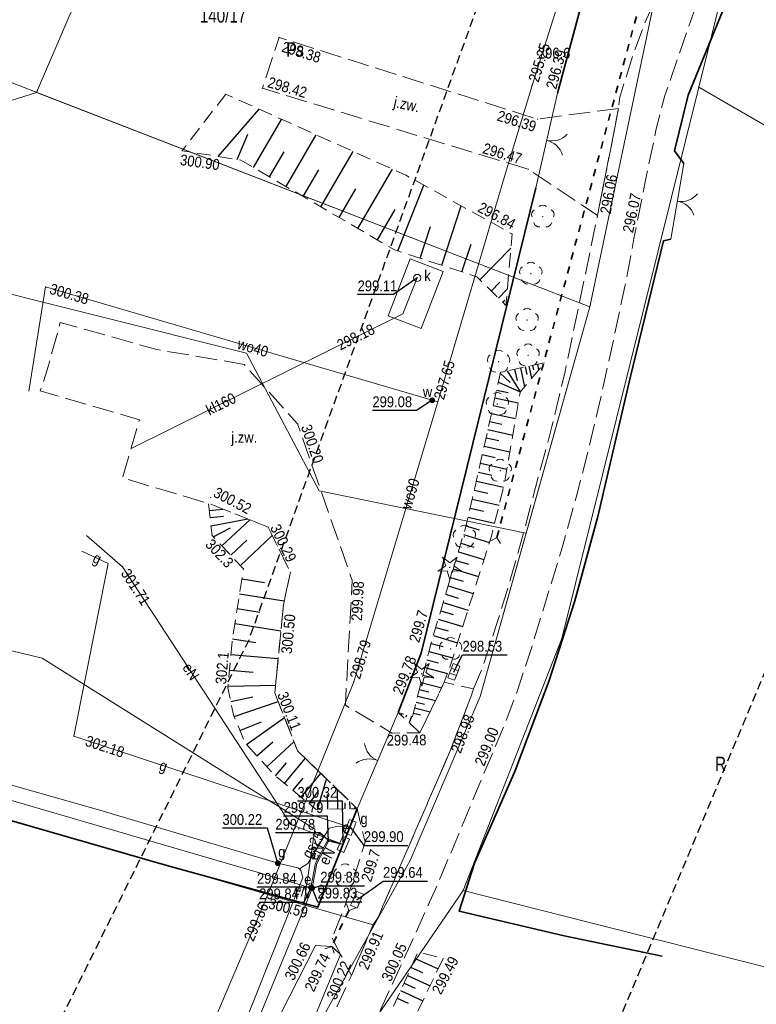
# Model space of a CAD drawing. Header units: metres. Extents: x 7423100 to 7429434, y 5527887 to 5533362.
# Tile 26 of 43: x 7427163 to 7427214, y 5531581 to 5531649. Entities that reach past the tile are written whole.
import ezdxf
from ezdxf.enums import TextEntityAlignment as Align

# ---------------------------------------------------------------- set-up
doc = ezdxf.new("R2010")
doc.units = ezdxf.units.M
doc.header["$MEASUREMENT"] = 0
for name, pattern in [('1.0_0.5', [1.5, 1, -0.5]), ('1.5_0.5', [2, 1.5, -0.5]), ('2', [0.9, 0.6, -0.3]), ('219-500', [0]), ('otkz_500', [1, 0.5, -0.5]), ('otob_500', [0])]:
    doc.linetypes.add(name, pattern=pattern)
doc.layers.get('0').update_dxf_attribs({"color": 2, "linetype": 'CONTINUOUS', "lineweight": 5})
for name, color, linetype in [('000 Inne (niezydentyfikowane)', 7, 'CONTINUOUS'), ('203-punkt graniczny', 7, 'CONTINUOUS'), ('210-oznaczenie konturu użytku gruntowego', 7, 'CONTINUOUS'), ('211-numer działki ewidencyjnej', 7, 'CONTINUOUS'), ('217-kontur klasyfikacyjny', 7, 'CONTINUOUS'), ('218-kontur użytku gruntowego', 7, 'CONTINUOUS'), ('219-działka ewidencyjna', 7, 'CONTINUOUS'), ('brama', 7, 'CONTINUOUS'), ('drzewo iglaste', 7, 'CONTINUOUS'), ('drzewo liściaste', 7, 'CONTINUOUS'), ('elektroenergetyczne urządzenie techniczne', 7, 'CONTINUOUS'), ('elektroenergetyczne urządzenie techniczne-Atr17', 7, 'CONTINUOUS'), ('gazowe urządzenie techniczne', 7, 'CONTINUOUS'), ('gazowe urządzenie techniczne-Atr17', 7, 'CONTINUOUS'), ('jezdnia', 7, 'CONTINUOUS'), ('jezdnia-Atr17', 7, 'CONTINUOUS'), ('komora podziemna', 7, 'CONTINUOUS'), ('kratka ściekowa', 7, 'CONTINUOUS'), ('ogrodzenie trwałe', 7, 'CONTINUOUS'), ('pikieta naturalna', 7, 'CONTINUOUS'), ('pikieta naturalna-Atr2', 7, 'CONTINUOUS'), ('pikieta sztuczna', 7, 'CONTINUOUS'), ('pikieta sztuczna-Atr2', 7, 'CONTINUOUS'), ('przepust', 7, 'CONTINUOUS'), ('przewód elektroenergetyczny podziemny', 7, 'CONTINUOUS'), ('przewód elektroenergetyczny podziemny-Atr1', 7, 'CONTINUOUS'), ('przewód gazowy', 7, 'CONTINUOUS'), ('przewód gazowy-Atr1', 7, 'CONTINUOUS'), ('przewód kanalizacyjny', 7, 'CONTINUOUS'), ('przewód kanalizacyjny-Atr1', 7, 'CONTINUOUS'), ('przewód wodociągowy', 7, 'CONTINUOUS'), ('przewód wodociągowy-Atr1', 7, 'CONTINUOUS'), ('rzedna', 7, 'CONTINUOUS'), ('rzedna-Atr2', 7, 'CONTINUOUS'), ('rów przydrożny (poligon)', 7, 'CONTINUOUS'), ('skarpa nieumocniona', 7, 'CONTINUOUS'), ('szafa elektroenergetyczna lub kontener', 7, 'CONTINUOUS'), ('szafa elektroenergetyczna lub kontener-Atr17', 7, 'CONTINUOUS'), ('szafa gazowa lub kontener', 7, 'CONTINUOUS'), ('szafa gazowa lub kontener-Atr17', 7, 'CONTINUOUS'), ('właz do komory lub kanału - okrągły', 7, 'CONTINUOUS'), ('właz do komory lub kanału - okrągły-Atr17', 7, 'CONTINUOUS'), ('Zakres', 7, 'CONTINUOUS'), ('zasuwa lub zawór', 7, 'CONTINUOUS'), ('zasuwa lub zawór-Atr17', 7, 'CONTINUOUS')]:
    doc.layers.add(name, color=color, linetype=linetype)
doc.styles.get("Standard").update_dxf_attribs({"font": 'Working1250.shx', "width": 0.75})
doc.linetypes.add('902-500', pattern='A,3.75,0,[1,ksztalty.shx,S=0.5,R=0,X=0,Y=0],3.75', length=7.5)

# ---------------------------------------------------------------- blocks, each defined once
blk = doc.blocks.new('203')
at = {"linetype": 'Continuous', "lineweight": 0}
h = blk.add_hatch(color=0, dxfattribs=at)
edge = h.paths.add_edge_path()
edge.add_arc((0, 0), 0.045, 0, 360)
blk = doc.blocks.new('OK02')
at = {"color": 0, "linetype": 'Continuous', "lineweight": 0}
for centre, start, end in [((-1.5, 0), 0, 60), ((1.5, 0), 120, 180)]:
    blk.add_arc(centre, 1.5, start, end, dxfattribs=at)
blk = doc.blocks.new('IB05')
at = {"color": 0, "linetype": 'Continuous', "lineweight": 13}
for q in [(0.354, 0.354), (0.354, -0.354)]:
    blk.add_line((0, 0), q, dxfattribs=at)
blk = doc.blocks.new('PW01')
at = {"linetype": 'Continuous', "lineweight": 13}
h = blk.add_hatch(color=0, dxfattribs=at)
edge = h.paths.add_edge_path()
edge.add_arc((0, 0), 0.045, 0, 360)
blk = doc.blocks.new('OP021')
at = {"linetype": 'Continuous', "lineweight": 13}
h = blk.add_hatch(color=0, dxfattribs=at)
edge = h.paths.add_edge_path()
edge.add_arc((0, 0), 0.05, 0, 360)
at = {"color": 0, "linetype": 'Continuous', "lineweight": 13}
for centre, start, end in [((0, 0.4), 49.272, 130.728), ((-0.38, 0.124), 121.308, 202.548), ((0.38, 0.124), 337.452, 58.692), ((-0.235, -0.324), 193.221, 274.871), ((0.235, -0.324), 265.129, 346.779)]:
    blk.add_arc(centre, 0.4, start, end, dxfattribs=at)
blk = doc.blocks.new('US05')
at = {"color": 0, "linetype": 'Continuous', "lineweight": 13}
for p, q in [((-0.525, -0.25), (-0.525, 0.25)), ((-0.525, 0.25), (-0.175, 0.25)), ((-0.175, -0.25), (-0.175, 0.25)), ((-0.175, 0.25), (0.175, 0.25)), ((0.175, -0.25), (0.175, 0.25)), ((0.175, 0.25), (0.525, 0.25)), ((0.525, -0.25), (0.525, 0.25)), ((-0.525, -0.25), (-0.175, -0.25)), ((-0.175, -0.25), (0.175, -0.25)), ((0.175, -0.25), (0.525, -0.25))]:
    blk.add_line(p, q, dxfattribs=at)
blk = doc.blocks.new('US25')
at = {"linetype": 'Continuous', "lineweight": 0}
h = blk.add_hatch(color=0, dxfattribs=at)
edge = h.paths.add_edge_path()
edge.add_arc((0, 0), 0.2, 0, 360)
blk = doc.blocks.new('US18')
at = {"color": 0, "linetype": 'Continuous', "lineweight": 13}
for p, q in [((-0.5, -0.25), (-0.5, 0.25)), ((-0.5, 0.25), (0.5, 0.25)), ((0.5, -0.25), (0.5, 0.25)), ((-0.5, -0.25), (0.5, -0.25))]:
    blk.add_line(p, q, dxfattribs=at)
blk = doc.blocks.new('US20')
at = {"color": 0, "linetype": 'Continuous', "lineweight": 13}
for p, q in [((-0.5, -0.25), (-0.5, 0.25)), ((-0.5, 0.25), (0.5, 0.25)), ((0.5, -0.25), (0.5, 0.25)), ((-0.5, -0.25), (0.5, -0.25))]:
    blk.add_line(p, q, dxfattribs=at)
blk = doc.blocks.new('OP011')
at = {"linetype": 'Continuous', "lineweight": 13}
h = blk.add_hatch(color=0, dxfattribs=at)
edge = h.paths.add_edge_path()
edge.add_arc((0, 0), 0.05, 0, 360)
at = {"color": 0, "linetype": 'Continuous', "lineweight": 13}
for p, q in [((-0.283, 0.093), (-0.512, 0.706)), ((-0.512, 0.706), (0, 0.299)), ((0, 0.299), (0.512, 0.706)), ((0.512, 0.706), (0.283, 0.093)), ((-0.828, -0.268), (-0.283, 0.093)), ((0.283, 0.093), (0.828, -0.268)), ((-0.175, -0.24), (-0.828, -0.268)), ((0, -0.87), (-0.175, -0.24)), ((0.175, -0.24), (0, -0.87)), ((0.828, -0.268), (0.175, -0.24))]:
    blk.add_line(p, q, dxfattribs=at)
blk = doc.blocks.new('US22')
at = {"color": 0, "linetype": 'Continuous', "lineweight": 13}
blk.add_circle((0, 0), 0.25, dxfattribs=at)

msp = doc.modelspace()

# ---------------------------------------------------------------- linework, layer by layer
at = {"layer": '000 Inne (niezydentyfikowane)', "color": 7, "linetype": 'Continuous', "lineweight": 25, "flags": 128}
for points in [[(7427176.67, 5531639.86), (7427179.52, 5531643.15)], [(7427179.14, 5531639.09), (7427181.09, 5531642.44)], [(7427177.99, 5531639.65), (7427178.75, 5531641.4)], [(7427181.4, 5531637.77), (7427183.5, 5531641.36)], [(7427180.25, 5531638.44), (7427181.27, 5531640.17)], [(7427183.81, 5531636.36), (7427186.06, 5531640.21)], [(7427182.58, 5531637.08), (7427183.67, 5531638.94)], [(7427186.39, 5531634.85), (7427188.8, 5531638.97)], [(7427189.16, 5531633.29), (7427190.97, 5531637.87)], [(7427185.08, 5531635.62), (7427186.24, 5531637.61)], [(7427187.75, 5531634.06), (7427188.98, 5531636.17)], [(7427192.22, 5531632.29), (7427193.57, 5531636.43)], [(7427190.72, 5531632.78), (7427191.44, 5531634.99)], [(7427193.62, 5531631.83), (7427194.26, 5531633.76)], [(7427194.87, 5531631.28), (7427197.03, 5531633.48)], [(7427195.67, 5531630.5), (7427196.27, 5531631.12)], [(7427196.18, 5531630), (7427196.78, 5531630.62)], [(7427196.46, 5531629.73), (7427196.6, 5531629.87)], [(7427196.77, 5531624.95), (7427197.68, 5531623.48)], [(7427197.28, 5531625.06), (7427197.48, 5531624.27)], [(7427197.69, 5531625.15), (7427197.97, 5531623.83)], [(7427198.02, 5531625.22), (7427198.13, 5531624.69)], [(7427198.29, 5531625.28), (7427198.47, 5531624.44)], [(7427198.54, 5531625.33), (7427198.61, 5531625.01)], [(7427198.88, 5531625.4), (7427198.96, 5531625.02)], [(7427196.16, 5531624.17), (7427197.68, 5531623.48)], [(7427196.28, 5531624.78), (7427196.98, 5531624.13)], [(7427196.04, 5531623.61), (7427196.84, 5531623.44)], [(7427195.92, 5531623.07), (7427197.54, 5531622.73)], [(7427195.8, 5531622.53), (7427196.63, 5531622.36)], [(7427195.57, 5531621.43), (7427196.41, 5531621.24)], [(7427195.69, 5531621.99), (7427197.36, 5531621.63)], [(7427195.44, 5531620.87), (7427197.16, 5531620.48)], [(7427195.31, 5531620.3), (7427196.19, 5531620.1)], [(7427195.18, 5531619.72), (7427196.96, 5531619.31)], [(7427195.04, 5531619.13), (7427195.95, 5531618.92)], [(7427194.91, 5531618.52), (7427196.76, 5531618.1)], [(7427194.77, 5531617.91), (7427195.71, 5531617.69)], [(7427194.48, 5531616.65), (7427195.42, 5531616.44)], [(7427194.63, 5531617.28), (7427196.52, 5531616.85)], [(7427194.34, 5531616.03), (7427196.21, 5531615.6)], [(7427176.06, 5531615.23), (7427177.01, 5531615.33)], [(7427194.2, 5531615.4), (7427195.13, 5531615.19)], [(7427176.12, 5531614.75), (7427177.05, 5531614.85)], [(7427176.18, 5531614.16), (7427178.74, 5531614.65)], [(7427176.94, 5531612.77), (7427178.87, 5531614.59)], [(7427194.06, 5531614.78), (7427195.9, 5531614.36)], [(7427176.34, 5531613.4), (7427177.54, 5531614.03)], [(7427193.91, 5531614.17), (7427194.82, 5531613.9)], [(7427178.22, 5531611.41), (7427180.44, 5531613.5)], [(7427193.73, 5531613.56), (7427195.54, 5531613.02)], [(7427177.55, 5531612.13), (7427178.66, 5531613.18)], [(7427193.55, 5531612.96), (7427194.45, 5531612.69)], [(7427193.38, 5531612.36), (7427195.16, 5531611.83)], [(7427193.02, 5531611.17), (7427194.79, 5531610.64)], [(7427193.2, 5531611.76), (7427194.09, 5531611.5)], [(7427178.33, 5531610.49), (7427179.91, 5531610.24)], [(7427192.84, 5531610.58), (7427193.72, 5531610.32)], [(7427192.67, 5531609.99), (7427194.41, 5531609.47)], [(7427178.17, 5531609.45), (7427181.27, 5531608.96)], [(7427192.49, 5531609.41), (7427193.36, 5531609.15)], [(7427178, 5531608.42), (7427179.57, 5531608.17)], [(7427192.32, 5531608.83), (7427194.05, 5531608.31)], [(7427192.15, 5531608.25), (7427193.01, 5531608)], [(7427177.84, 5531607.37), (7427181.04, 5531606.87)], [(7427191.81, 5531607.11), (7427192.66, 5531606.86)], [(7427191.98, 5531607.68), (7427193.68, 5531607.17)], [(7427191.64, 5531606.54), (7427193.32, 5531606.04)], [(7427177.67, 5531606.31), (7427179.3, 5531606.05)], [(7427191.48, 5531605.98), (7427192.32, 5531605.77)], [(7427177.56, 5531605.22), (7427180.85, 5531604.94)], [(7427191.33, 5531605.42), (7427192.99, 5531604.99)], [(7427191.05, 5531604.31), (7427192.63, 5531603.91)], [(7427191.19, 5531604.86), (7427192, 5531604.65)], [(7427177.47, 5531604.13), (7427179.11, 5531603.99)], [(7427190.92, 5531603.78), (7427191.68, 5531603.59)], [(7427177.37, 5531603.03), (7427180.67, 5531603.1)], [(7427190.79, 5531603.27), (7427192.22, 5531602.91)], [(7427177.56, 5531601.95), (7427179.09, 5531602.27)], [(7427190.55, 5531602.33), (7427191.79, 5531602.02)], [(7427190.66, 5531602.78), (7427191.33, 5531602.62)], [(7427177.79, 5531600.92), (7427180.85, 5531601.95)], [(7427190.44, 5531601.91), (7427191.02, 5531601.76)], [(7427189.43, 5531601.11), (7427189.4, 5531601)], [(7427189.77, 5531601.01), (7427189.73, 5531600.87)], [(7427190.11, 5531600.9), (7427189.97, 5531600.47)], [(7427190.25, 5531601.15), (7427190.75, 5531601.02)], [(7427190.34, 5531601.51), (7427191.41, 5531601.24)], [(7427178.19, 5531599.93), (7427179.68, 5531600.54)], [(7427178.65, 5531598.97), (7427181.29, 5531600.84)], [(7427179.37, 5531598.17), (7427180.47, 5531599.16)], [(7427180.05, 5531597.42), (7427181.95, 5531599.15)], [(7427180.66, 5531596.78), (7427181.42, 5531597.68)], [(7427181.29, 5531596.26), (7427182.73, 5531598)], [(7427182.46, 5531595.3), (7427183.82, 5531596.95)], [(7427181.88, 5531595.77), (7427182.58, 5531596.62)], [(7427183.58, 5531594.45), (7427184.22, 5531596.56)], [(7427183.01, 5531594.84), (7427183.62, 5531595.7)], [(7427184.31, 5531594.46), (7427184.29, 5531595.49)], [(7427185, 5531594.48), (7427184.98, 5531595.83)], [(7427185.51, 5531594.49), (7427185.5, 5531594.9)], [(7427185.85, 5531594.49), (7427185.84, 5531594.99)], [(7427186.18, 5531594.5), (7427186.18, 5531594.58)], [(7427190.37, 5531584.09), (7427191.98, 5531583.37)], [(7427190.09, 5531583.46), (7427190.89, 5531583.1)], [(7427189.84, 5531582.91), (7427191.42, 5531582.19)], [(7427189.36, 5531581.85), (7427190.92, 5531581.14)], [(7427189.6, 5531582.37), (7427190.38, 5531582.02)], [(7427189.12, 5531581.33), (7427189.9, 5531580.98)]]:
    msp.add_lwpolyline(points, dxfattribs=at)
at = {"layer": '217-kontur klasyfikacyjny', "color": 92, "linetype": 'Continuous', "lineweight": 18, "flags": 128}
for points in [[(7427164.05, 5531644.31), (7427170.4, 5531659.11)], [(7427170.4, 5531659.11), (7427164.05, 5531644.31)], [(7427202.51, 5531629.39), (7427208.42, 5531657.39)], [(7427212.83, 5531655.71), (7427210.09, 5531644.68)], [(7427136.89, 5531635.75), (7427164.05, 5531644.31)], [(7427164.05, 5531644.31), (7427136.89, 5531635.75)], [(7427195.29, 5531632.2), (7427164.05, 5531644.31)], [(7427164.05, 5531644.31), (7427195.29, 5531632.2)], [(7427210.09, 5531644.68), (7427200.57, 5531606.34)], [(7427210.09, 5531644.68), (7427226.69, 5531635.07)], [(7427226.69, 5531635.07), (7427210.09, 5531644.68)], [(7427202.51, 5531629.39), (7427195.29, 5531632.2)], [(7427195.29, 5531632.2), (7427202.51, 5531629.39)], [(7427158.08, 5531631.32), (7427178.64, 5531626.18)], [(7427198.09, 5531613.66), (7427202.51, 5531629.39)], [(7427178.64, 5531626.18), (7427183.71, 5531616.61)], [(7427183.71, 5531616.61), (7427198.09, 5531613.66)], [(7427164.43, 5531604.97), (7427152.25, 5531607.92)], [(7427200.57, 5531606.34), (7427193.71, 5531588.82)], [(7427183.41, 5531593.08), (7427164.43, 5531604.97)], [(7427182.64, 5531587.82), (7427183.41, 5531593.08)], [(7427193.71, 5531588.82), (7427185.62, 5531576.99)], [(7427237.55, 5531577.7), (7427193.71, 5531588.82)], [(7427193.71, 5531588.82), (7427237.55, 5531577.7)], [(7427187.52, 5531586.41), (7427182.64, 5531587.82)], [(7427179.94, 5531572.79), (7427187.52, 5531586.41)]]:
    msp.add_lwpolyline(points, dxfattribs=at)
at = {"layer": '218-kontur użytku gruntowego', "color": 3, "linetype": 'Continuous', "lineweight": 18, "flags": 128}
for points in [[(7427170.4, 5531659.11), (7427164.05, 5531644.31)], [(7427164.05, 5531644.31), (7427170.4, 5531659.11)], [(7427202.51, 5531629.39), (7427208.42, 5531657.39)], [(7427208.42, 5531657.39), (7427202.51, 5531629.39)], [(7427212.83, 5531655.71), (7427210.09, 5531644.68)], [(7427210.09, 5531644.68), (7427212.83, 5531655.71)], [(7427136.89, 5531635.75), (7427164.05, 5531644.31)], [(7427164.05, 5531644.31), (7427136.89, 5531635.75)], [(7427164.05, 5531644.31), (7427195.29, 5531632.2)], [(7427195.29, 5531632.2), (7427164.05, 5531644.31)], [(7427210.09, 5531644.68), (7427200.57, 5531606.34)], [(7427200.57, 5531606.34), (7427210.09, 5531644.68)], [(7427210.09, 5531644.68), (7427226.69, 5531635.07)], [(7427226.69, 5531635.07), (7427210.09, 5531644.68)], [(7427195.29, 5531632.2), (7427202.51, 5531629.39)], [(7427202.51, 5531629.39), (7427195.29, 5531632.2)], [(7427178.64, 5531626.18), (7427158.08, 5531631.32)], [(7427158.08, 5531631.32), (7427178.64, 5531626.18)], [(7427198.09, 5531613.66), (7427202.51, 5531629.39)], [(7427202.51, 5531629.39), (7427198.09, 5531613.66)], [(7427183.71, 5531616.61), (7427178.64, 5531626.18)], [(7427178.64, 5531626.18), (7427183.71, 5531616.61)], [(7427198.09, 5531613.66), (7427183.71, 5531616.61)], [(7427183.71, 5531616.61), (7427198.09, 5531613.66)], [(7427194.9, 5531602.31), (7427198.09, 5531613.66)], [(7427198.09, 5531613.66), (7427194.9, 5531602.31)], [(7427152.25, 5531607.92), (7427164.43, 5531604.97)], [(7427164.43, 5531604.97), (7427152.25, 5531607.92)], [(7427200.57, 5531606.34), (7427193.71, 5531588.82)], [(7427193.71, 5531588.82), (7427200.57, 5531606.34)], [(7427164.43, 5531604.97), (7427183.41, 5531593.08)], [(7427183.41, 5531593.08), (7427164.43, 5531604.97)], [(7427190.02, 5531590.9), (7427194.9, 5531602.31)], [(7427194.9, 5531602.31), (7427190.02, 5531590.9)], [(7427183.41, 5531593.08), (7427182.64, 5531587.82)], [(7427182.64, 5531587.82), (7427183.41, 5531593.08)], [(7427187.52, 5531586.41), (7427190.02, 5531590.9)], [(7427190.02, 5531590.9), (7427187.52, 5531586.41)], [(7427193.71, 5531588.82), (7427185.62, 5531576.99)], [(7427185.62, 5531576.99), (7427193.71, 5531588.82)], [(7427237.55, 5531577.7), (7427193.71, 5531588.82)], [(7427193.71, 5531588.82), (7427237.55, 5531577.7)], [(7427182.64, 5531587.82), (7427187.52, 5531586.41)], [(7427187.52, 5531586.41), (7427182.64, 5531587.82)], [(7427179.94, 5531572.79), (7427187.52, 5531586.41)], [(7427187.52, 5531586.41), (7427179.94, 5531572.79)]]:
    msp.add_lwpolyline(points, dxfattribs=at)
at = {"layer": '219-działka ewidencyjna', "color": 7, "linetype": '219-500', "lineweight": 18, "flags": 128}
for points in [[(7427202.51, 5531629.39), (7427208.42, 5531657.39)], [(7427212.83, 5531655.71), (7427210.09, 5531644.68)], [(7427152.53, 5531648.78), (7427195.29, 5531632.2)], [(7427210.09, 5531644.68), (7427200.57, 5531606.34)], [(7427202.51, 5531629.39), (7427195.29, 5531632.2)], [(7427194.9, 5531602.31), (7427202.51, 5531629.39)], [(7427200.57, 5531606.34), (7427193.71, 5531588.82)], [(7427125.52, 5531604.24), (7427182.64, 5531587.82)], [(7427190.02, 5531590.9), (7427194.9, 5531602.31)], [(7427187.52, 5531586.41), (7427190.02, 5531590.9)], [(7427193.71, 5531588.82), (7427185.62, 5531576.99)], [(7427193.71, 5531588.82), (7427237.55, 5531577.7)], [(7427187.52, 5531586.41), (7427182.64, 5531587.82)], [(7427179.94, 5531572.79), (7427187.52, 5531586.41)]]:
    msp.add_lwpolyline(points, dxfattribs=at)
at = {"layer": 'brama', "color": 7, "linetype": 'otob_500', "lineweight": 18, "flags": 128}
for points in [[(7427200.28, 5531644.27), (7427198.76, 5531637.68)], [(7427209.06, 5531639.38), (7427208.16, 5531634.1)], [(7427186.34, 5531594.5), (7427189.19, 5531601.19)]]:
    msp.add_lwpolyline(points, dxfattribs=at)
at = {"layer": 'jezdnia', "color": 7, "linetype": '1.5_0.5', "lineweight": 18, "flags": 128}
for points in [[(7427308.46, 5531660.6), (7427305.81, 5531657.73), (7427302.93, 5531656.31), (7427299.71, 5531655.52), (7427296.34, 5531655.69), (7427293.05, 5531656.35), (7427290.31, 5531657.56), (7427287.69, 5531658.96), (7427284, 5531661.29), (7427279.96, 5531664.33), (7427269.3, 5531673.32), (7427265.41, 5531676.44), (7427260.71, 5531679.7), (7427255.07, 5531681.64), (7427251.2, 5531682.23), (7427249.64, 5531682.09), (7427244.51, 5531681.38), (7427239.63, 5531679.94), (7427233.86, 5531677.38), (7427228.53, 5531674.32), (7427221.66, 5531668.88), (7427217.2, 5531665.35), (7427212.13, 5531659.94), (7427209.28, 5531655.52), (7427206.34, 5531649.12), (7427205.61, 5531647.19), (7427204.61, 5531643.99), (7427204.52, 5531643.2), (7427203.06, 5531635.76), (7427200.8, 5531624.91), (7427199.89, 5531621.07), (7427198.94, 5531617.57), (7427197.98, 5531613.93), (7427196.92, 5531610.17), (7427195.99, 5531607.16), (7427194.93, 5531603.97), (7427194.44, 5531602.83), (7427194.18, 5531602.09), (7427192.76, 5531598.41), (7427187.78, 5531586.91), (7427187.44, 5531586.39), (7427185.94, 5531582.9), (7427180.49, 5531571.11), (7427172.64, 5531553.48), (7427162.39, 5531533.03), (7427157.36, 5531524.38), (7427152.88, 5531516.83), (7427150.15, 5531512.08), (7427147.32, 5531507.03), (7427145.14, 5531502.96), (7427142.63, 5531497.97), (7427140.66, 5531494.08), (7427136.49, 5531485.27), (7427134.2, 5531480.75), (7427130.56, 5531481.5), (7427128.14, 5531481.2), (7427126, 5531476.17), (7427127.51, 5531474.28), (7427128.64, 5531473.55), (7427129.42, 5531472.77), (7427129.92, 5531472.07), (7427130.14, 5531471.38), (7427127.97, 5531466.05), (7427126.21, 5531461.6), (7427124.05, 5531456.42), (7427121.96, 5531451.3), (7427119.93, 5531446.59), (7427115.33, 5531435.8), (7427113.28, 5531431.28), (7427110.58, 5531425.67), (7427108.37, 5531421.14), (7427107.45, 5531419.5), (7427105.8, 5531416.31), (7427103.7, 5531412.43), (7427101.5, 5531408.62), (7427097.66, 5531401.8), (7427096.13, 5531398.9), (7427094.93, 5531396.6), (7427092.97, 5531392.54), (7427089.43, 5531384.88), (7427084.23, 5531373.43), (7427076.28, 5531355.82), (7427070.21, 5531343.5), (7427069.04, 5531341.47), (7427067.17, 5531339.72), (7427063.14, 5531338.16), (7427057.49, 5531338.47), (7427053.68, 5531340.22), (7427048.22, 5531342.47), (7427036.6, 5531348.35), (7427028.49, 5531352.44), (7427025.25, 5531353.92), (7427020.75, 5531355.96), (7427017.88, 5531357.17), (7427015.72, 5531358.1), (7427013.84, 5531358.88), (7427007.22, 5531361.47), (7427001.57, 5531363.55), (7427000.1, 5531364.08), (7426991.21, 5531366.79), (7426984.05, 5531369.03), (7426983, 5531369.38), (7426978.59, 5531371.18), (7426978.01, 5531371.36), (7426976.18, 5531372.48), (7426975.47, 5531372.88), (7426974.41, 5531373.7), (7426972.59, 5531375.63), (7426971.24, 5531378.66), (7426971.39, 5531383.67), (7426972.46, 5531388.05), (7426968.16, 5531383.93), (7426964.82, 5531381.84), (7426962.06, 5531380.9), (7426965.41, 5531378.95), (7426967.9, 5531376.19), (7426968.43, 5531375.45), (7426971.95, 5531371.57), (7426972.57, 5531370.82), (7426973.78, 5531370.41), (7426975.16, 5531369.51), (7426976.86, 5531368.75), (7426979.57, 5531367.58), (7426981.78, 5531366.8), (7426983.19, 5531366.27), (7426988.05, 5531364.76), (7426993.22, 5531362.92), (7426994.19, 5531362.95), (7426996.24, 5531362.29), (7426999.27, 5531361.38), (7427008.56, 5531357.95), (7427014.54, 5531355.6), (7427016.75, 5531354.75), (7427017.66, 5531354.48), (7427024.16, 5531351.44), (7427027.29, 5531349.82), (7427047.27, 5531339.81), (7427052.42, 5531337.41), (7427059.33, 5531334.09), (7427060.78, 5531332.65), (7427066.98, 5531332.41), (7427067.36, 5531334.25), (7427068.54, 5531336.29), (7427070.85, 5531339.16), (7427072.56, 5531341.83), (7427078.96, 5531354.77), (7427080.17, 5531357.72), (7427083.88, 5531365.68), (7427084.83, 5531365.65), (7427085.49, 5531367.25), (7427084.74, 5531367.59), (7427086.78, 5531372.46), (7427091.58, 5531382.95), (7427096.17, 5531392.82), (7427097.61, 5531395.73), (7427098.93, 5531398.28), (7427101.04, 5531402.2), (7427103.16, 5531405.83), (7427104.96, 5531409.1), (7427107.84, 5531414.34), (7427110.24, 5531418.77), (7427112.27, 5531422.76), (7427114.22, 5531426.9), (7427115.87, 5531430.34), (7427118.9, 5531436.92), (7427122.23, 5531444.66), (7427123.9, 5531448.81), (7427126.06, 5531454.05), (7427128.34, 5531459.68), (7427131.51, 5531467.17), (7427134.72, 5531474.84), (7427137.6, 5531481.44), (7427140.37, 5531487.35), (7427143.24, 5531493.32), (7427145.27, 5531497.19), (7427147.92, 5531502.21), (7427151.38, 5531508.48), (7427154.9, 5531514.85), (7427160.26, 5531524), (7427164.47, 5531531.2), (7427175.14, 5531552.44), (7427183.24, 5531570.25), (7427190.06, 5531585.05), (7427192.19, 5531589.83), (7427195.24, 5531597.15), (7427196.6, 5531600.35), (7427197.49, 5531602.72), (7427198.5, 5531605.8), (7427200.52, 5531612.4), (7427201.66, 5531616.49), (7427202.47, 5531619.63), (7427203.46, 5531623.87), (7427204.96, 5531630.81), (7427205.59, 5531634.15), (7427206.39, 5531638.2), (7427207.14, 5531641.77), (7427207.73, 5531644.09), (7427209.75, 5531649.89), (7427212.14, 5531655), (7427215.28, 5531659.5), (7427219.51, 5531663.85), (7427223.35, 5531667.16), (7427226.58, 5531669.64), (7427230.9, 5531672.83), (7427235.96, 5531675.6), (7427241.95, 5531677.81), (7427246.95, 5531679.04), (7427250.9, 5531679.41), (7427254.02, 5531679.12), (7427257.74, 5531678.05), (7427261.75, 5531675.74), (7427268.82, 5531670.12), (7427275.34, 5531664.55), (7427280.67, 5531660.15), (7427286.16, 5531656.53), (7427291.7, 5531653.7), (7427297.22, 5531652.08), (7427301.86, 5531651.95), (7427307.18, 5531653.28), (7427310.17, 5531656.96), (7427311.78, 5531661.05), (7427314.19, 5531667.2), (7427322.25, 5531690.19), (7427336.63, 5531732.23), (7427342.29, 5531749.99), (7427344.96, 5531758.25), (7427347.88, 5531766.63), (7427357.66, 5531792.78), (7427362.71, 5531805.75), (7427359.73, 5531805.92), (7427355.16, 5531794.07), (7427353.4, 5531789.57), (7427350.1, 5531781.01), (7427345.43, 5531768.03), (7427339.13, 5531749.25), (7427332.38, 5531728.45), (7427328.43, 5531716.76), (7427319.66, 5531691.02), (7427311.45, 5531667.98)], [(7427204.52, 5531643.2), (7427198.88, 5531642.46), (7427180.91, 5531648.14), (7427179.75, 5531644.6), (7427198.24, 5531638.97), (7427203.06, 5531635.76)], [(7427184.61, 5531585.5), (7427185.19, 5531584.36), (7427185.94, 5531582.9), (7427187.44, 5531586.39), (7427187.78, 5531586.91), (7427192.76, 5531598.41), (7427194.18, 5531602.09), (7427194.44, 5531602.83), (7427192.4, 5531603.29), (7427190.71, 5531599.78), (7427188.75, 5531599.76), (7427185.52, 5531601.7), (7427186, 5531610.38), (7427182.2, 5531621.26), (7427178.48, 5531625.4), (7427172.41, 5531626.43), (7427165.7, 5531628.32), (7427164.81, 5531625.08), (7427164.31, 5531623.55), (7427171.2, 5531621.55), (7427170.02, 5531617.5), (7427176.01, 5531615.73), (7427180.16, 5531614.08), (7427181.7, 5531610.94), (7427181.21, 5531608.66), (7427180.62, 5531602.55), (7427182.2, 5531598.52), (7427186.34, 5531594.5), (7427186.89, 5531592.17), (7427185.47, 5531587.65)]]:
    msp.add_lwpolyline(points, close=True, dxfattribs=at)
at = {"layer": 'komora podziemna', "color": 34, "linetype": 'Continuous', "lineweight": 18, "flags": 128}
msp.add_lwpolyline([(7427190.03, 5531632.75), (7427192.33, 5531631.86), (7427190.8, 5531627.89), (7427188.5, 5531628.78)], close=True, dxfattribs=at)
at = {"layer": 'ogrodzenie trwałe', "color": 7, "linetype": '902-500', "lineweight": 35, "flags": 128}
for points in [[(7427200.28, 5531644.27), (7427204.12, 5531658.53), (7427206.35, 5531662.25)], [(7427209.06, 5531639.38), (7427208.4, 5531640.25), (7427209.36, 5531644.12), (7427213.43, 5531654.1)], [(7427189.19, 5531601.19), (7427190.8, 5531605.31), (7427198.76, 5531637.68)], [(7427208.16, 5531634.1), (7427207.64, 5531633.99), (7427205.33, 5531624.46), (7427203.08, 5531614.81), (7427201.48, 5531608.96), (7427199.7, 5531603.41), (7427197.3, 5531597.09), (7427194.49, 5531590.71), (7427193.43, 5531587.37), (7427200.74, 5531585.65), (7427207.55, 5531584.24)], [(7427077.4, 5531622.41), (7427077.48, 5531618.05), (7427094.37, 5531613.2), (7427111.45, 5531608.39), (7427115.74, 5531607.16), (7427128.46, 5531603.41), (7427138.96, 5531600.41), (7427147.4, 5531598.03), (7427155.85, 5531595.58), (7427162.34, 5531593.65), (7427172.94, 5531590.59), (7427183.6, 5531587.64)], [(7427186.34, 5531594.5), (7427183.6, 5531587.64)]]:
    msp.add_lwpolyline(points, dxfattribs=at)
at = {"layer": 'przepust', "color": 7, "linetype": 'otkz_500', "lineweight": 35, "flags": 128}
for points in [[(7427196.06, 5531613.37), (7427210.09, 5531665.79)], [(7427185.76, 5531587.42), (7427184.57, 5531584.92)]]:
    msp.add_lwpolyline(points, dxfattribs=at)
at = {"layer": 'przewód elektroenergetyczny podziemny', "color": 1, "linetype": 'Continuous', "lineweight": 18, "flags": 128}
for points in [[(7427007.99, 5531648.38), (7427006.43, 5531645.91), (7427005.92, 5531643.26), (7427004.61, 5531634.8), (7427025.16, 5531640.02), (7427027.77, 5531639.33), (7427050.81, 5531630.93), (7427076.73, 5531621.04), (7427076.75, 5531619.58), (7427100.85, 5531612.95), (7427141.01, 5531601.27), (7427183.12, 5531588.99), (7427183.13, 5531589.01)], [(7427185.38, 5531592.02), (7427181.72, 5531593.4), (7427170.03, 5531611.33), (7427167.51, 5531613.49)], [(7427183.13, 5531589.01), (7427183.45, 5531590.71), (7427184.3, 5531592.34), (7427185.38, 5531592.02)], [(7427185.38, 5531592.02), (7427184.36, 5531592.23), (7427183.54, 5531590.68), (7427183.22, 5531588.98)], [(7427183.22, 5531588.98), (7427183.22, 5531588.96), (7427172.34, 5531562.52), (7427158.13, 5531532.84), (7427167.01, 5531528.45), (7427167.11, 5531528.19)]]:
    msp.add_lwpolyline(points, dxfattribs=at)
at = {"layer": 'przewód gazowy', "color": 52, "linetype": 'Continuous', "lineweight": 18, "flags": 128}
for points in [[(7427185.87, 5531593.19), (7427166.63, 5531599.55), (7427169.02, 5531611.56), (7427167.19, 5531612.4)], [(7427127.11, 5531606.2), (7427143.41, 5531601.69), (7427154.45, 5531598.37), (7427168.45, 5531594.39), (7427180.82, 5531590.71), (7427182.22, 5531590.38), (7427182.34, 5531590.31), (7427182.42, 5531590.19), (7427182.57, 5531589.72), (7427178.06, 5531578.42), (7427173.43, 5531567.62), (7427170.44, 5531560.63), (7427170.2, 5531560.32), (7427164.88, 5531548.86), (7427156.73, 5531532.22)], [(7427182.34, 5531590.31), (7427182.91, 5531590.68), (7427184.39, 5531593.14), (7427185.02, 5531593.28), (7427185.87, 5531593.19)]]:
    msp.add_lwpolyline(points, dxfattribs=at)
at = {"layer": 'przewód kanalizacyjny', "color": 34, "linetype": 'Continuous', "lineweight": 18, "flags": 128}
msp.add_lwpolyline([(7427190.52, 5531631.41), (7427189.51, 5531628.92), (7427170.62, 5531619.55)], dxfattribs=at)
at = {"layer": 'przewód wodociągowy', "color": 5, "linetype": 'Continuous', "lineweight": 18, "flags": 128}
for points in [[(7427162.93, 5531521.65), (7427164.2, 5531524.01), (7427154, 5531531.43), (7427170.39, 5531565.65), (7427180.08, 5531588.41), (7427186.1, 5531603.33), (7427191.95, 5531622.79), (7427196.66, 5531638.69), (7427198.5, 5531644.79), (7427204.55, 5531663.95), (7427206.74, 5531663.09), (7427207.35, 5531662.94)], [(7427191.95, 5531622.79), (7427191.56, 5531622.9), (7427164.67, 5531630.79), (7427163.51, 5531623.53)]]:
    msp.add_lwpolyline(points, dxfattribs=at)
at = {"layer": 'rzedna-Atr2', "color": 7, "flags": 128}
for points in [[(7427190.52, 5531631.41), (7427188.87, 5531630.25), (7427186.372, 5531630.25)], [(7427191.56, 5531622.9), (7427190.48, 5531622.19), (7427187.403, 5531622.19)], [(7427193.07, 5531604.01), (7427193.67, 5531605.19), (7427196.784, 5531605.19)], [(7427185.38, 5531592.02), (7427185.33, 5531595.03), (7427182.195, 5531595.03)], [(7427184.36, 5531592.23), (7427184.28, 5531593.98), (7427181.23, 5531593.98)], [(7427180.82, 5531590.71), (7427180.11, 5531593.14), (7427176.975, 5531593.14)], [(7427184.3, 5531592.34), (7427183.74, 5531592.81), (7427180.658, 5531592.81)], [(7427185.87, 5531593.19), (7427186.81, 5531591.95), (7427189.855, 5531591.95)], [(7427186.33, 5531588.17), (7427188.14, 5531589.46), (7427191.222, 5531589.46)], [(7427183.13, 5531589.01), (7427182.49, 5531589.05), (7427179.376, 5531589.05)], [(7427183.12, 5531588.99), (7427182.64, 5531587.97), (7427179.526, 5531587.97)], [(7427183.22, 5531588.98), (7427183.78, 5531589.13), (7427186.862, 5531589.13)], [(7427183.22, 5531588.96), (7427183.59, 5531588.02), (7427186.672, 5531588.02)]]:
    msp.add_lwpolyline(points, dxfattribs=at)
at = {"layer": 'rów przydrożny (poligon)', "color": 7, "linetype": 'Continuous', "lineweight": 18, "flags": 128}
msp.add_lwpolyline([(7427151.74, 5531520.57), (7427152.67, 5531519.75), (7427153.78, 5531519.44), (7427161.93, 5531533.2), (7427172.04, 5531553.65), (7427179.76, 5531571.24), (7427185.19, 5531584.36), (7427184.57, 5531584.92), (7427183.45, 5531584.99), (7427175.7, 5531569.8), (7427165.93, 5531547.24)], close=True, dxfattribs=at)
at = {"layer": 'skarpa nieumocniona', "color": 7, "linetype": '1.0_0.5', "lineweight": 18, "flags": 128}
for points in [[(7427177.21, 5531644.19), (7427174.17, 5531640.26), (7427178.25, 5531639.61), (7427188.94, 5531633.36), (7427194.66, 5531631.49), (7427196.69, 5531629.5), (7427197.11, 5531634.47), (7427189.72, 5531638.56)], [(7427177.21, 5531644.19), (7427174.17, 5531640.26), (7427178.25, 5531639.61), (7427188.94, 5531633.36), (7427194.66, 5531631.49), (7427196.69, 5531629.5), (7427197.11, 5531634.47), (7427189.72, 5531638.56)], [(7427199.37, 5531625.51), (7427196.3, 5531624.85), (7427195.6, 5531621.58), (7427193.93, 5531614.22), (7427191.49, 5531606.04), (7427190.18, 5531600.88), (7427189.19, 5531601.19), (7427190.71, 5531599.78), (7427192.4, 5531603.29), (7427192.78, 5531604.33), (7427195.68, 5531613.45), (7427196.62, 5531617.28), (7427197.67, 5531623.47)], [(7427199.37, 5531625.51), (7427196.3, 5531624.85), (7427195.6, 5531621.58), (7427193.93, 5531614.22), (7427191.49, 5531606.04), (7427190.18, 5531600.88), (7427189.19, 5531601.19), (7427190.71, 5531599.78), (7427192.4, 5531603.29), (7427192.78, 5531604.33), (7427195.68, 5531613.45), (7427196.62, 5531617.28), (7427197.67, 5531623.47)], [(7427180.16, 5531614.08), (7427176.01, 5531615.73), (7427176.25, 5531613.5), (7427178.44, 5531611.18), (7427177.64, 5531606.13), (7427177.36, 5531602.91), (7427177.75, 5531601.01), (7427178.53, 5531599.1), (7427180.54, 5531596.88), (7427183.48, 5531594.45), (7427186.34, 5531594.5), (7427182.2, 5531598.52), (7427180.62, 5531602.55), (7427181.21, 5531608.66), (7427181.7, 5531610.94)], [(7427180.16, 5531614.08), (7427176.01, 5531615.73), (7427176.25, 5531613.5), (7427178.44, 5531611.18), (7427177.64, 5531606.13), (7427177.36, 5531602.91), (7427177.75, 5531601.01), (7427178.53, 5531599.1), (7427180.54, 5531596.88), (7427183.48, 5531594.45), (7427186.34, 5531594.5), (7427182.2, 5531598.52), (7427180.62, 5531602.55), (7427181.21, 5531608.66), (7427181.7, 5531610.94)], [(7427153.79, 5531503.44), (7427156.68, 5531508.62), (7427163.01, 5531520.01), (7427168.07, 5531529.07), (7427178.94, 5531551.07), (7427185.32, 5531569.49), (7427192.32, 5531584.07), (7427190.58, 5531584.55), (7427184.04, 5531570.08), (7427176.82, 5531551.96), (7427164.77, 5531530.98), (7427161.49, 5531523.41), (7427156.02, 5531514.18), (7427151.96, 5531506.99)], [(7427153.79, 5531503.44), (7427156.68, 5531508.62), (7427163.01, 5531520.01), (7427168.07, 5531529.07), (7427178.94, 5531551.07), (7427185.32, 5531569.49), (7427192.32, 5531584.07), (7427190.58, 5531584.55), (7427184.04, 5531570.08), (7427176.82, 5531551.96), (7427164.77, 5531530.98), (7427161.49, 5531523.41), (7427156.02, 5531514.18), (7427151.96, 5531506.99)]]:
    msp.add_lwpolyline(points, close=True, dxfattribs=at)
at = {"layer": 'Zakres', "color": 5, "linetype": '2', "lineweight": 25, "flags": 128}
msp.add_lwpolyline([(7426959.38, 5531401.23), (7426948.65, 5531362.84), (7427076.43, 5531312.57), (7427157, 5531483.53), (7427190.02, 5531545.05), (7427239.38, 5531662.97), (7427324.36, 5531629.44), (7427397.03, 5531854.21), (7427374.95, 5531881.96), (7427338.01, 5531781.64), (7427302.42, 5531678.62), (7427257.54, 5531705.99), (7427227.1, 5531692.99), (7427201.24, 5531668.44), (7427178.8, 5531606.23), (7427058.44, 5531363.55)], close=True, dxfattribs=at)

# ---------------------------------------------------------------- block references
at = {"layer": '203-punkt graniczny', "color": 7, "linetype": 'Continuous', "lineweight": 18}
for p in [(7427210.09, 5531644.68), (7427195.29, 5531632.2), (7427202.51, 5531629.39), (7427200.57, 5531606.34), (7427194.9, 5531602.31), (7427190.02, 5531590.9), (7427193.71, 5531588.82), (7427182.64, 5531587.82), (7427187.52, 5531586.41)]:
    msp.add_blockref('203', p, dxfattribs=at)
at = {"layer": 'brama', "color": 7, "linetype": 'Continuous', "lineweight": 18}
for p, rotation in [((7427199.52, 5531640.975), 257.012), ((7427208.61, 5531636.74), 260.327), ((7427187.765, 5531597.845), 66.926)]:
    msp.add_blockref('OK02', p, dxfattribs=dict(at, rotation=rotation))
at = {"layer": 'drzewo iglaste', "color": 94, "linetype": 'Continuous', "lineweight": 18}
for p in [(7427192.78, 5531611.29), (7427190.83, 5531603.88)]:
    msp.add_blockref('OP011', p, dxfattribs=at)
at = {"layer": 'drzewo liściaste', "color": 94, "linetype": 'Continuous', "lineweight": 18}
for p in [(7427199.25, 5531635.68), (7427198.42, 5531631.71), (7427198.16, 5531628.48), (7427196.18, 5531625.59), (7427198.23, 5531626.02), (7427196.09, 5531622.64), (7427196.29, 5531618), (7427193.8, 5531613.41), (7427192.84, 5531605.61), (7427185.5, 5531589.86)]:
    msp.add_blockref('OP021', p, dxfattribs=at)
at = {"layer": 'elektroenergetyczne urządzenie techniczne', "color": 1, "linetype": 'Continuous', "lineweight": 18}
for p, rotation in [((7427183.13, 5531589.01), 126.869), ((7427183.22, 5531588.98), 37.568)]:
    msp.add_blockref('US25', p, dxfattribs=dict(at, rotation=rotation))
at = {"layer": 'gazowe urządzenie techniczne', "color": 52, "linetype": 'Continuous', "lineweight": 18}
msp.add_blockref('US25', (7427180.82, 5531590.71), dxfattribs=at)
at = {"layer": 'kratka ściekowa', "color": 34, "linetype": 'Continuous', "lineweight": 18}
for p, rotation in [((7427193.07, 5531604.01), 69.519), ((7427186.33, 5531588.17), 65.472)]:
    msp.add_blockref('US05', p, dxfattribs=dict(at, rotation=rotation))
at = {"layer": 'pikieta naturalna', "color": 7, "linetype": 'Continuous', "lineweight": 13}
for p in [(7427198.91, 5531646.67), (7427176.25, 5531613.5), (7427191.49, 5531606.04), (7427177.36, 5531602.91), (7427186.89, 5531592.17)]:
    msp.add_blockref('PW01', p, dxfattribs=at)
at = {"layer": 'pikieta sztuczna', "color": 7, "linetype": 'Continuous', "lineweight": 13}
for p in [(7427180.91, 5531648.14), (7427179.75, 5531644.6), (7427200.28, 5531644.27), (7427198.88, 5531642.46), (7427174.17, 5531640.26), (7427198.24, 5531638.97), (7427203.06, 5531635.76), (7427197.11, 5531634.47), (7427205.59, 5531634.15), (7427176.17, 5531616.15), (7427180.16, 5531614.08), (7427186, 5531610.38), (7427181.21, 5531608.66), (7427190.8, 5531605.31), (7427180.62, 5531602.55), (7427188.75, 5531599.76), (7427192.76, 5531598.41), (7427195.24, 5531597.15), (7427183.6, 5531587.64), (7427187.44, 5531586.39), (7427183.45, 5531584.99), (7427184.57, 5531584.92), (7427190.06, 5531585.05), (7427185.19, 5531584.36), (7427192.32, 5531584.07)]:
    msp.add_blockref('PW01', p, dxfattribs=at)
at = {"layer": 'pikieta sztuczna', "color": 7, "linetype": 'Continuous', "lineweight": 13, "rotation": 337.21}
msp.add_blockref('PW01', (7427182.2, 5531621.26), dxfattribs=at)
at = {"layer": 'przepust', "color": 7, "linetype": 'Continuous', "lineweight": 35}
for p, rotation in [((7427196.06, 5531613.37), 255.016), ((7427185.76, 5531587.42), 64.546), ((7427184.57, 5531584.92), 244.546)]:
    msp.add_blockref('IB05', p, dxfattribs=dict(at, rotation=rotation))
at = {"layer": 'rzedna', "color": 5, "linetype": 'Continuous', "lineweight": 18}
for p in [(7427198.5, 5531644.79), (7427164.67, 5531630.79), (7427191.56, 5531622.9), (7427191.95, 5531622.79), (7427186.1, 5531603.33), (7427180.08, 5531588.41)]:
    msp.add_blockref('PW01', p, dxfattribs=at)
at = {"layer": 'rzedna', "color": 34, "linetype": 'Continuous', "lineweight": 18}
for p in [(7427190.52, 5531631.41), (7427189.51, 5531628.92), (7427193.07, 5531604.01), (7427186.33, 5531588.17)]:
    msp.add_blockref('PW01', p, dxfattribs=at)
at = {"layer": 'rzedna', "color": 1, "linetype": 'Continuous', "lineweight": 18}
for p in [(7427170.03, 5531611.33), (7427184.3, 5531592.34), (7427184.36, 5531592.23), (7427185.38, 5531592.02), (7427183.12, 5531588.99), (7427183.13, 5531589.01), (7427183.22, 5531588.98), (7427183.22, 5531588.96)]:
    msp.add_blockref('PW01', p, dxfattribs=at)
at = {"layer": 'rzedna', "color": 52, "linetype": 'Continuous', "lineweight": 18}
for p in [(7427166.63, 5531599.55), (7427184.39, 5531593.14), (7427185.87, 5531593.19), (7427180.82, 5531590.71), (7427182.34, 5531590.31)]:
    msp.add_blockref('PW01', p, dxfattribs=at)
at = {"layer": 'szafa elektroenergetyczna lub kontener', "color": 1, "linetype": 'Continuous', "lineweight": 18, "rotation": 67.297}
msp.add_blockref('US18', (7427185.38, 5531592.02), dxfattribs=at)
at = {"layer": 'szafa gazowa lub kontener', "color": 52, "linetype": 'Continuous', "lineweight": 18, "rotation": 69.075}
msp.add_blockref('US20', (7427185.87, 5531593.19), dxfattribs=at)
at = {"layer": 'właz do komory lub kanału - okrągły', "color": 7, "linetype": 'Continuous', "lineweight": 18}
msp.add_blockref('US22', (7427190.52, 5531631.41), dxfattribs=at)
at = {"layer": 'zasuwa lub zawór', "color": 5, "linetype": 'Continuous', "lineweight": 18}
msp.add_blockref('US25', (7427191.56, 5531622.9), dxfattribs=at)

# ---------------------------------------------------------------- texts
at = {"layer": '210-oznaczenie konturu użytku gruntowego', "color": 3, "linetype": 'Continuous', "lineweight": 18, "width": 0.79}
for s, p in [('Ps', (7427181.41, 5531646.8)), ('R', (7427211.23, 5531597.11))]:
    msp.add_text(s, height=1, dxfattribs=at).set_placement(p)
at = {"layer": '211-numer działki ewidencyjnej', "color": 7, "linetype": 'Continuous', "lineweight": 18, "width": 0.79}
msp.add_text('140/17', height=1, dxfattribs=at).set_placement((7427175.4, 5531650.17), align=Align.TOP_LEFT)
at = {"layer": 'elektroenergetyczne urządzenie techniczne-Atr17', "color": 1, "width": 0.9}
for p in [(7427182.66, 5531589.21), (7427183.59, 5531588.63)]:
    msp.add_text('e', height=0.75, dxfattribs=at).set_placement(p)
at = {"layer": 'gazowe urządzenie techniczne-Atr17', "color": 40, "width": 0.9}
msp.add_text('g', height=0.75, dxfattribs=at).set_placement((7427180.85, 5531591.12))
at = {"layer": 'jezdnia-Atr17', "color": 7, "width": 0.9}
msp.add_text('j.zw.', height=0.75, rotation=347.876, dxfattribs=at).set_placement((7427188.83, 5531643.3))
msp.add_text('j.zw.', height=0.75, dxfattribs=at).set_placement((7427177.59, 5531619.95))
at = {"layer": 'pikieta naturalna-Atr2', "color": 7, "width": 0.9}
msp.add_text('296.6', height=0.75, dxfattribs=at).set_placement((7427198.91, 5531646.67))
for s, rotation, p in [('302.3', 313.349, (7427176.27, 5531613.34)), ('299.7', 73.391, (7427189.93, 5531606.21)), ('302.1', 85.03, (7427176.48, 5531603.19)), ('299.7', 72.559, (7427186.59, 5531589.58))]:
    msp.add_text(s, height=0.75, rotation=rotation, dxfattribs=at).set_placement(p, align=Align.TOP_LEFT)
at = {"layer": 'pikieta sztuczna-Atr2', "color": 7, "width": 0.9}
for s, rotation, p in [('298.38', 342.943, (7427181.03, 5531647.16)), ('296.39', 74.981, (7427200.18, 5531644.49)), ('298.42', 343.696, (7427180.06, 5531644.69)), ('296.39', 342.797, (7427196.01, 5531642.37)), ('296.47', 343.461, (7427195.01, 5531640.1)), ('300.90', 352.224, (7427173.99, 5531639.27)), ('296.06', 79.913, (7427203.96, 5531635.81)), ('296.07', 78.033, (7427205.52, 5531634.5)), ('296.84', 331.941, (7427194.66, 5531636.06)), ('300.20', 289.152, (7427182.42, 5531621.06)), ('300.52', 332.58, (7427176.28, 5531616.23)), ('300.29', 296.125, (7427180.27, 5531614.05)), ('299.98', 86.835, (7427186.67, 5531607.54)), ('300.50', 84.484, (7427181.79, 5531605.24)), ('299.78', 68.365, (7427189.47, 5531602.37)), ('300.11', 291.408, (7427180.77, 5531602.45)), ('298.98', 68.79, (7427193.53, 5531598.29)), ('299.00', 67.818, (7427195.17, 5531597.4)), ('299.48', 0.584, (7427188.4, 5531598.88)), ('300.59', 345.707, (7427180.12, 5531587.57)), ('299.91', 66.437, (7427187.08, 5531583.23)), ('300.66', 64.121, (7427181.93, 5531582.49)), ('300.05', 65.355, (7427188.68, 5531582.42)), ('299.74', 65.014, (7427183.33, 5531581.71)), ('300.22', 67.032, (7427184.87, 5531581.15)), ('299.49', 62.844, (7427192.17, 5531581.51))]:
    msp.add_text(s, height=0.75, rotation=rotation, dxfattribs=at).set_placement(p)
at = {"layer": 'przewód elektroenergetyczny podziemny-Atr1', "color": 1, "width": 0.9}
msp.add_text('eN', height=0.75, rotation=303.103, dxfattribs=at).set_placement((7427174.47, 5531604.52), align=Align.MIDDLE_LEFT)
msp.add_text('eN', height=0.75, rotation=62.459, dxfattribs=at).set_placement((7427183.52, 5531590.85))
for rotation, p in [(62.12, (7427183.64, 5531590.86)), (343.742, (7427182.08, 5531589.29))]:
    msp.add_text('eN', height=0.75, rotation=rotation, dxfattribs=at).set_placement(p, align=Align.TOP_LEFT)
at = {"layer": 'przewód gazowy-Atr1', "color": 40, "width": 0.9}
for rotation, p in [(335.344, (7427168.04, 5531612.01)), (341.708, (7427172.64, 5531597.56))]:
    msp.add_text('g', height=0.75, rotation=rotation, dxfattribs=at).set_placement(p, align=Align.MIDDLE_LEFT)
msp.add_text('gs25', height=0.75, rotation=58.968, dxfattribs=at).set_placement((7427183.09, 5531590.97))
at = {"layer": 'przewód kanalizacyjny-Atr1', "color": 34, "width": 0.9}
msp.add_text('kl160', height=0.75, rotation=26.371, dxfattribs=at).set_placement((7427175.9, 5531622.17), align=Align.MIDDLE_LEFT)
at = {"layer": 'przewód wodociągowy-Atr1', "color": 5, "width": 0.9}
for s, rotation, p in [('wo40', 343.647, (7427178.06, 5531626.86)), ('wo90', 73.268, (7427189.72, 5531615.37))]:
    msp.add_text(s, height=0.75, rotation=rotation, dxfattribs=at).set_placement(p, align=Align.MIDDLE_LEFT)
at = {"layer": 'rzedna-Atr2', "color": 5, "width": 0.9}
for s, rotation, p in [('295.25', 72.476, (7427198.59, 5531645.08)), ('300.38', 343.647, (7427165, 5531630.69)), ('297.65', 73.499, (7427192.01, 5531622.99)), ('298.79', 73.268, (7427186.17, 5531603.56)), ('299.86', 66.938, (7427178.78, 5531585.36))]:
    msp.add_text(s, height=0.75, rotation=rotation, dxfattribs=at).set_placement(p, align=Align.MIDDLE_LEFT)
at = {"layer": 'rzedna-Atr2', "color": 34, "width": 0.9}
for s, p in [('299.11', (7427186.372, 5531630.258)), ('298.53', (7427193.67, 5531605.198)), ('299.64', (7427188.14, 5531589.468))]:
    msp.add_text(s, height=0.75, dxfattribs=at).set_placement(p, align=Align.BOTTOM_LEFT)
msp.add_text('298.18', height=0.75, rotation=26.382, dxfattribs=at).set_placement((7427185.01, 5531626.69), align=Align.MIDDLE_LEFT)
at = {"layer": 'rzedna-Atr2', "color": 5, "width": 0.9}
msp.add_text('299.08', height=0.75, dxfattribs=at).set_placement((7427187.403, 5531622.198), align=Align.BOTTOM_LEFT)
at = {"layer": 'rzedna-Atr2', "color": 1, "width": 0.9}
msp.add_text('301.71', height=0.75, rotation=303.103, dxfattribs=at).set_placement((7427170.19, 5531611.08), align=Align.MIDDLE_LEFT)
at = {"layer": 'rzedna-Atr2', "color": 40, "width": 0.9}
msp.add_text('302.18', height=0.75, rotation=341.708, dxfattribs=at).set_placement((7427167.49, 5531599.26), align=Align.MIDDLE_LEFT)
at = {"layer": 'rzedna-Atr2', "color": 1, "width": 0.9}
for s, p in [('300.32', (7427182.195, 5531595.038)), ('299.79', (7427181.23, 5531593.988)), ('299.78', (7427180.658, 5531592.817)), ('299.84', (7427179.376, 5531589.058)), ('299.83', (7427183.78, 5531589.138)), ('299.84', (7427179.526, 5531587.978)), ('299.83', (7427183.59, 5531588.027))]:
    msp.add_text(s, height=0.75, dxfattribs=at).set_placement(p, align=Align.BOTTOM_LEFT)
at = {"layer": 'rzedna-Atr2', "color": 40, "width": 0.9}
for s, p in [('300.22', (7427176.975, 5531593.147)), ('299.90', (7427186.81, 5531591.958))]:
    msp.add_text(s, height=0.75, dxfattribs=at).set_placement(p, align=Align.BOTTOM_LEFT)
at = {"layer": 'szafa elektroenergetyczna lub kontener-Atr17', "color": 1, "width": 0.9}
msp.add_text('e', height=0.75, dxfattribs=at).set_placement((7427185.32, 5531592.82))
at = {"layer": 'szafa gazowa lub kontener-Atr17', "color": 40, "width": 0.9}
msp.add_text('g', height=0.75, dxfattribs=at).set_placement((7427186.57, 5531593.43))
at = {"layer": 'właz do komory lub kanału - okrągły-Atr17', "color": 7, "width": 0.9}
msp.add_text('k', height=0.75, dxfattribs=at).set_placement((7427191.01, 5531631.19))
at = {"layer": 'zasuwa lub zawór-Atr17', "color": 5, "width": 0.9}
msp.add_text('w', height=0.75, dxfattribs=at).set_placement((7427190.91, 5531623.12))

doc.saveas('drawing.dxf')
